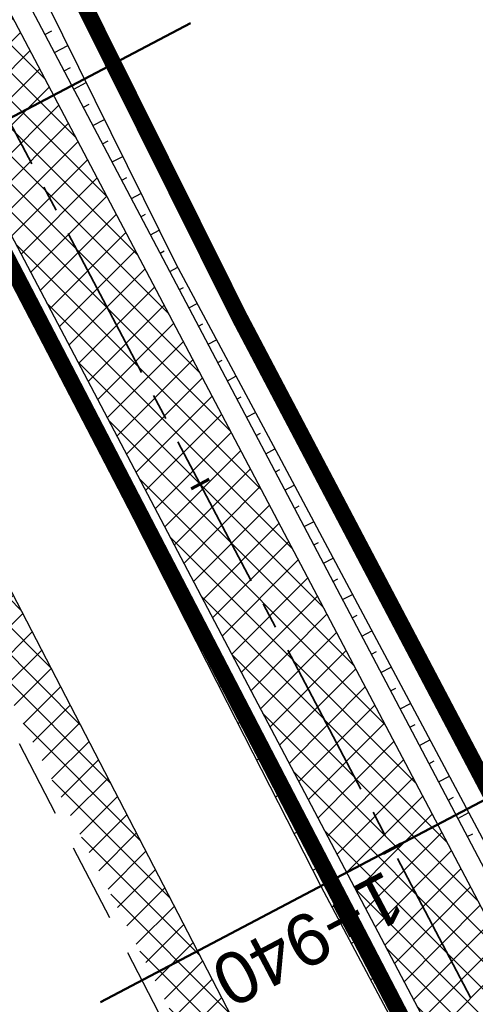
# Model space of a CAD drawing. Header units: metres. Extents: x 7529682 to 7533711, y 5721195 to 5727842.
# Tile 120 of 232: x 7530613 to 7530624, y 5726081 to 5726105. Entities that reach past the tile are written whole.
import ezdxf

# ---------------------------------------------------------------- set-up
doc = ezdxf.new("R2010")
doc.units = ezdxf.units.M
for name, pattern in [('817-dzialki-09-05-04$0$HIDDEN', [0.375, 0.25, -0.125]), ('ACAD_ISO05W100', [33, 24, -3, 0, -3, 0, -3]), ('CENTER2', [28.575000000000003, 19.05, -3.175, 3.175, -3.175]), ('HIDDEN', [9.524999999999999, 6.35, -3.175])]:
    doc.linetypes.add(name, pattern=pattern)
for name, color, linetype in [('C-DROGI-SYTUACJA', 7, 'Continuous'), ('C-DROGI-SYTUACJA-ETYKIETY', 7, 'Continuous'), ('D-hatch-pobocza', 131, 'Continuous'), ('D-pobocza', 60, 'Continuous'), ('D-skarpa', 2, 'Continuous'), ('D-skarpa-kreskowanie', 2, 'Continuous')]:
    doc.layers.add(name, color=color, linetype=linetype)
for name, color, linetype, lineweight, true_color in [('D-hatch-ciag-pieszo-rowerowy', 7, 'Continuous', 13, 0xff9f80), ('D-LR-etap-III', 7, '817-dzialki-09-05-04$0$HIDDEN', 50, 0x00008f), ('D-przekroje-pop', 7, 'Continuous', 50, 0x000099)]:
    doc.layers.add(name, color=color, linetype=linetype, lineweight=lineweight, true_color=true_color)
for name, color, linetype, lineweight in [('D-krawędzie', 3, 'Continuous', 30), ('D-obrzeża', 2, 'Continuous', 30), ('D-pas-drogowy', 7, 'ACAD_ISO05W100', 50)]:
    doc.layers.add(name, color=color, linetype=linetype, lineweight=lineweight)
doc.layers.add('poprzeczki', color=7, linetype='Continuous', true_color=0x0000c7)
doc.styles.get("Standard").update_dxf_attribs({"font": 'arial.ttf'})
pattern_1 = [(45, (0, 0), (-0.3367596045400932, 0.3367596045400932), []), (135, (0, 0), (-0.3367596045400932, -0.3367596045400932), [])]

# ---------------------------------------------------------------- blocks, each defined once
blk = doc.blocks.new('AeccTickLine')
at = {"color": 0, "linetype": 'ByBlock', "lineweight": -2}
blk.add_line((0, 1), (-3.673819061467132e-16, -1), dxfattribs=at)

msp = doc.modelspace()

# ---------------------------------------------------------------- hatches: boundary and pattern name
at = {"layer": 'D-hatch-ciag-pieszo-rowerowy'}
h = msp.add_hatch(dxfattribs=at)
h.set_pattern_fill('ANSI37', color=256, scale=0.15, style=0)
h.set_pattern_definition(pattern_1)
edge = h.paths.add_edge_path()
edge.add_line((7530647.019652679, 5726033.877844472), (7530649.252549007, 5726035.002016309))
edge.add_line((7530649.252549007, 5726035.002016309), (7530642.155423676, 5726049.098744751))
edge.add_line((7530642.155423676, 5726049.098744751), (7530627.426120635, 5726076.938607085))
edge.add_line((7530627.426120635, 5726076.938607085), (7530607.072789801, 5726115.582281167))
edge.add_arc((7530518.594706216, 5726068.981543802), 99.99999998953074, 27.77543704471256, 31.71492034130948)
edge.add_line((7530603.662130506, 5726121.550863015), (7530600.460822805, 5726126.731204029))
edge.add_arc((7530603.012845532, 5726128.308283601), 2.999999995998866, 192.0244267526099, 211.7149202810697, ccw=False)
edge.add_line((7530600.078668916, 5726127.683297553), (7530597.509558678, 5726127.265642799))
edge.add_arc((7530601.915230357, 5726128.182189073), 4.50000000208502, 191.7520598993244, 211.7149203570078)
edge.add_line((7530598.087196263, 5726125.816569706), (7530601.490245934, 5726120.309770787))
edge.add_arc((7530516.422821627, 5726067.740451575), 100.0000000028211, 27.775437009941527, 31.714920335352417, ccw=False)
edge.add_line((7530604.900905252, 5726114.341188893), (7530625.206004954, 5726075.789088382))
edge.add_line((7530625.206004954, 5726075.789088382), (7530639.927362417, 5726047.964838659))
edge.add_line((7530639.927362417, 5726047.964838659), (7530647.019652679, 5726033.877844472))
at = {"layer": 'D-hatch-pobocza'}
h = msp.add_hatch(dxfattribs=at)
h.set_pattern_fill('ANSI37', color=256, scale=0.15, style=0)
h.set_pattern_definition(pattern_1)
h.paths.add_polyline_path([(7530720.98, 5725884.44), (7530708.37, 5725908.34), (7530695.8, 5725932.28), (7530687.36, 5725949.02), (7530675.509999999, 5725970.87), (7530663.29, 5725994.02), (7530649.63, 5726020.19), (7530635.9, 5726046.17), (7530600.685173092, 5726114.059213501), (7530599.742800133, 5726113.514541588), (7530641.555222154, 5726032.007915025), (7530660.960861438, 5725995.070069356), (7530689.128213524, 5725941.540167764), (7530707.335918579, 5725907.031820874), (7530725.255781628, 5725873.092686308), (7530743.969545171, 5725837.653904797), (7530770.526708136, 5725787.119408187), (7530787.864146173, 5725754.266918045), (7530809.812893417, 5725712.701971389), (7530812.027706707, 5725712.540894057), (7530798.84, 5725737.15), (7530787.349999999, 5725758.8), (7530776.05, 5725780.2), (7530760.429999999, 5725809.79), (7530749.219999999, 5725830.63), (7530733.519999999, 5725861.06)])

# ---------------------------------------------------------------- linework, layer by layer
at = {"layer": 'C-DROGI-SYTUACJA', "color": 10, "linetype": 'CENTER2', "lineweight": 35, "ltscale": 0.2}
msp.add_lwpolyline([(7530599.582685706, 5726125.774388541), (7530602.576188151, 5726120.930317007, -0.0171909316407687), (7530605.986847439, 5726114.961735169), (7530626.316062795, 5726076.363847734), (7530641.04139306, 5726048.531791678), (7530649.655960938, 5726031.421108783, 0.005149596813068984), (7530652.491419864, 5726025.930702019), (7530660.958267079, 5726009.942093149, -0.005149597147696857), (7530663.793726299, 5726004.451685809), (7530663.79372622, 5726004.451685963), (7530666.938073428, 5725998.206227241), (7530695.100067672, 5725944.686510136), (7530713.30630457, 5725910.1809459), (7530731.225186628, 5725876.243669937), (7530749.9411932, 5725840.80064079)], format="xyb", dxfattribs=at)
at = {"layer": 'D-krawędzie', "linetype": 'HIDDEN', "ltscale": 0.3, "flags": 128}
msp.add_lwpolyline([(7530572.009999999, 5726166.06), (7530620.380949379, 5726072.761487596), (7530641.555222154, 5726032.007915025), (7530660.960861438, 5725995.070069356), (7530689.128213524, 5725941.540167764), (7530707.335918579, 5725907.031820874), (7530725.255781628, 5725873.092686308), (7530743.969545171, 5725837.653904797), (7530770.526708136, 5725787.119408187), (7530787.864146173, 5725754.266918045), (7530809.897571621, 5725712.541613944), (7530824.739035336, 5725684.389287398), (7530840.856259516, 5725653.693092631), (7530860.675070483, 5725616.154465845), (7530865.283000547, 5725607.394015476), (7530878.050274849, 5725583.079962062), (7530918.171722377, 5725507.178125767), (7530950.162943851, 5725446.305402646), (7530993.419108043, 5725364.264712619), (7531022.766433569, 5725308.719304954), (7531053.80955549, 5725249.872416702), (7531081.165622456, 5725197.874670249), (7531103.902359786, 5725154.540603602), (7531128.123220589, 5725108.448161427), (7531149.3, 5725068.249999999), (7531167.380094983, 5725033.766927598), (7531197.164745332, 5724976.987689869), (7531228.151004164, 5724918.034426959), (7531253.152837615, 5724870.491119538), (7531286.7961686, 5724806.653565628), (7531306.739858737, 5724768.664832), (7531335.094443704, 5724714.652299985), (7531357.3191504, 5724672.438740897), (7531373.644908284, 5724641.454376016), (7531392.161870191, 5724605.998675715), (7531418.480331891, 5724555.852756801), (7531439.726902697, 5724515.582472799), (7531468.399107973, 5724461.077223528), (7531491.782023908, 5724416.527754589), (7531531.990296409, 5724339.832565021), (7531557.226635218, 5724291.658956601), (7531569.851546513, 5724267.577443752), (7531591.375556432, 5724226.547822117), (7531610.003879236, 5724191.103071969), (7531616.882991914, 5724177.998849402), (7531629.984986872, 5724153.025496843), (7531641.006768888, 5724132.021778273), (7531664.906257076, 5724087.616922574), (7531677.64401952, 5724064.785715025), (7531683.112433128, 5724054.988140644), (7531686.752875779, 5724048.180044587), (7531695.447538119, 5724031.696667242), (7531703.748818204, 5724015.917210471), (7531709.214143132, 5724005.513965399), (7531719.388607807, 5723986.14687362), (7531726.295217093, 5723973.000144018), (7531732.740794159, 5723960.735633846), (7531735.13, 5723956.19)], dxfattribs=at)
at = {"layer": 'D-LR-etap-III', "ltscale": 10, "flags": 128}
msp.add_lwpolyline([(7531750.474471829, 5723895.103125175, 0.4, 0.4, 0), (7531750.505, 5723895.13, 0.4, 0.4, 0), (7531682.71, 5724022.92, 0.4, 0.4, 0), (7531619.177023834, 5724147.203692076, 0.4, 0.4, 0), (7531592.308960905, 5724198.48863389, 0.4, 0.4, 0), (7531553.263875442, 5724272.918564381, 0.4, 0.4, 0), (7531504.019999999, 5724366.79, 0.4, 0.4, 0), (7531482.09, 5724407.62, 0.4, 0.4, 0), (7531412.350402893, 5724541.182759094, 0.4, 0.4, 0), (7531388.463669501, 5724586.929768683, 0.4, 0.4, 0), (7531345.12, 5724669.94, 0.4, 0.4, 0), (7531127.66, 5725081.67, 0.4, 0.4, 0), (7531059.253139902, 5725211.040795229, 0.4, 0.4, 0), (7531008.007244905, 5725307.953830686, 0.4, 0.4, 0), (7530964.181635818, 5725390.835555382, 0.4, 0.4, 0), (7530914.557354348, 5725484.683561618, 0.4, 0.4, 0), (7530865.243241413, 5725577.493975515, 0.4, 0.4, 0), (7530840.085257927, 5725624.058651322, 0.4, 0.4, 0), (7530802.559525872, 5725694.924584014, 0.4, 0.4, 0), (7530755.54, 5725787.51, 0.4, 0.4, 0), (7530708.717810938, 5725876.303221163, 0.4, 0.4, 0), (7530695.12, 5725902.09, 0.4, 0.4, 0), (7530642.91397006, 5726001.07839487, 0.4, 0.4, 0), (7530634.934723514, 5726016.146615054, 0.4, 0.4, 0), (7530610.820000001, 5726061.929999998, 0.4, 0.4, 0), (7530610.820000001, 5726061.929999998, 0.4, 0.4, 0), (7530607.21, 5726063.51, 0.4, 0.4, 0), (7530597.42, 5726080.68, 0.4, 0.4, 0), (7530591.16, 5726088.44, 0.4, 0.4, 0), (7530581.28, 5726107.21, 0.4, 0.4, 0), (7530571.29, 5726130.56, 0.4, 0.4, 0), (7530549.554994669, 5726171.527317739, 0.4, 0.4, 0), (7530531.014309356, 5726206.473807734, 0.4, 0.4, 0), (7530516.461208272, 5726236.016618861, 0.4, 0.4, 0), (7530500.798929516, 5726266.141265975, 0.4, 0.4, 0), (7530491.349999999, 5726283.94, 0.4, 0.4, 0), (7530482.4, 5726303.41, 0.4, 0.4, 0), (7530482.4, 5726303.41, 0.4, 0.4, 0), (7530450.41, 5726357.28, 0.4, 0.4, 0), (7530397.759396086, 5726458.499907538, 0.4, 0.4, 0), (7530334.707815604, 5726583.664702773, 0.4, 0.4, 0), (7530303.939274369, 5726645.167943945, 0.4, 0.4, 0), (7530300.509779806, 5726651.777515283, 0.4, 0.4, 0), (7530289.213532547, 5726671.966724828, 0.4, 0.4, 0), (7530281.54, 5726685.57, 0.4, 0.4, 0), (7530261.37085633, 5726724.163374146, 0.4, 0.4, 0), (7530254.03, 5726738.21, 0.4, 0.4, 0), (7530197.219999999, 5726845.06, 0.4, 0.4, 0), (7530194.71, 5726849.15, 0.4, 0.4, 0), (7530195.92, 5726850.75, 0.4, 0.4, 0), (7530170.546669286, 5726892.961489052, 0.4, 0.4, 0), (7530143.174718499, 5726945.065838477, 0.4, 0.4, 0), (7530105.059999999, 5727018.32, 0.4, 0.4, 0), (7530100.059999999, 5727027.16, 0.4, 0.4, 0), (7530062.318670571, 5727099.625398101, 0.4, 0.4, 0), (7530015.378537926, 5727189.420463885, 0.4, 0.4, 0), (7529983.207960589, 5727250.206596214, 0.4, 0.4, 0), (7529953.284293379, 5727306.74720398, 0.4, 0.4, 0), (7529900.67053443, 5727406.15903814, 0.4, 0.4, 0), (7529890.630239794, 5727425.131178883, 0.4, 0.4, 0), (7529875.155383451, 5727454.426350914, 0.4, 0.4, 0), (7529857.560096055, 5727487.787346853, 0.4, 0.4, 0), (7529835.194401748, 5727530.19312405, 0.4, 0.4, 0), (7529811.740544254, 5727574.662079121, 0.4, 0.4, 0), (7529792.101859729, 5727611.922638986, 0.4, 0.4, 0), (7529768.066117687, 5727657.469613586, 0.4, 0.4, 0), (7529755.210566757, 5727682.131373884, 0.4, 0.4, 0), (7529753.309999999, 5727681.13, 0.4, 0.4, 0), (7529739.21, 5727707.77, 0.4, 0.4, 0), (7529735.394745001, 5727711.251990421, 0.4, 0.4, 0), (7529725.42, 5727730.2, 0.4, 0.4, 0), (7529723.55, 5727729.88, 0.4, 0.4, 0), (7529695.566668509, 5727782.932080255, 0.4, 0.4, 0), (7529717.67971874, 5727794.024357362, 0.4, 0.4, 0), (7529736.274870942, 5727758.647400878, 0.4, 0.4, 0), (7529736.274870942, 5727758.647400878, 0.4, 0.4, 0), (7529744.511003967, 5727750.406106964, 0.4, 0.4, 0), (7529744.511003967, 5727750.406106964, 0.4, 0.4, 0), (7529750.282568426, 5727738.549848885, 0.4, 0.4, 0), (7529777.108510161, 5727687.569424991, 0.4, 0.4, 0), (7529796.51537536, 5727651.329932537, 0.4, 0.4, 0), (7529814.937945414, 5727616.793170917, 0.4, 0.4, 0), (7529839.006722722, 5727572.303976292, 0.4, 0.4, 0), (7529860.617626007, 5727532.509108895, 0.4, 0.4, 0), (7529882.348967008, 5727491.504261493, 0.4, 0.4, 0), (7529904.865139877, 5727449.096370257, 0.4, 0.4, 0), (7529920.747384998, 5727418.884773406, 0.4, 0.4, 0), (7529946.676504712, 5727368.547487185, 0.4, 0.4, 0), (7529972.024701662, 5727320.573310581, 0.4, 0.4, 0), (7529987.740014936, 5727290.153392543, 0.4, 0.4, 0), (7529996.497385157, 5727273.661630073, 0.4, 0.4, 0), (7530017.541471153, 5727234.202689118, 0.4, 0.4, 0), (7530033.053657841, 5727204.864166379, 0.4, 0.4, 0), (7530051.622983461, 5727170.222745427, 0.4, 0.4, 0), (7530069.276612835, 5727137.015751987, 0.4, 0.4, 0), (7530089.385386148, 5727097.533639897, 0.4, 0.4, 0), (7530109.712512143, 5727060.746615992, 0.4, 0.4, 0), (7530136.769722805, 5727011.640131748, 0.4, 0.4, 0), (7530162.446686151, 5726962.743777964, 0.4, 0.4, 0), (7530187.674104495, 5726916.992101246, 0.4, 0.4, 0), (7530207.820739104, 5726879.335323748, 0.4, 0.4, 0), (7530230.625609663, 5726834.518686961, 0.4, 0.4, 0), (7530262.288093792, 5726776.61832811, 0.4, 0.4, 0), (7530277.509672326, 5726760.213143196, 0.4, 0.4, 0), (7530286.036865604, 5726744.106684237, 0.4, 0.4, 0), (7530288.097472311, 5726735.884066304, 0.4, 0.4, 0), (7530290.393870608, 5726725.046963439, 0.4, 0.4, 0), (7530296.17664807, 5726713.582980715, 0.4, 0.4, 0), (7530302.726195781, 5726701.18226779, 0.4, 0.4, 0), (7530325.685047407, 5726657.466383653, 0.4, 0.4, 0), (7530343.243978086, 5726623.648592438, 0.4, 0.4, 0), (7530360.229820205, 5726591.746871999, 0.4, 0.4, 0), (7530383.20855044, 5726548.059469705, 0.4, 0.4, 0), (7530406.017875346, 5726503.605514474, 0.4, 0.4, 0), (7530427.464919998, 5726462.620289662, 0.4, 0.4, 0), (7530447.9278544, 5726424.388014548, 0.4, 0.4, 0), (7530471.126878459, 5726379.920667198, 0.4, 0.4, 0), (7530490.501003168, 5726343.033350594, 0.4, 0.4, 0), (7530509.499458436, 5726306.733076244, 0.4, 0.4, 0), (7530529.890269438, 5726267.244072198, 0.4, 0.4, 0), (7530543.852446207, 5726238.990319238, 0.4, 0.4, 0), (7530554.808897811, 5726218.943990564, 0.4, 0.4, 0), (7530559.027108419, 5726212.223286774, 0.4, 0.4, 0), (7530563.060988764, 5726206.409670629, 0.4, 0.4, 0), (7530566.93354971, 5726200.463543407, 0.4, 0.4, 0), (7530569.771022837, 5726194.901501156, 0.4, 0.4, 0), (7530571.47319415, 5726191.282350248, 0.4, 0.4, 0), (7530572.839142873, 5726188.024533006, 0.4, 0.4, 0), (7530575.295071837, 5726182.034664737, 0.4, 0.4, 0), (7530579.736851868, 5726173.306070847, 0.4, 0.4, 0), (7530583.3, 5726167.41, 0.4, 0.4, 0), (7530593.4, 5726163.33, 0.4, 0.4, 0), (7530598.618375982, 5726155.264489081, 0.4, 0.4, 0), (7530608.258304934, 5726140.497132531, 0.4, 0.4, 0), (7530603.269999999, 5726136.83, 0.4, 0.4, 0), (7530606.53, 5726131.84, 0.4, 0.4, 0), (7530604.239057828, 5726124.21679044, 0.4, 0.4, 0), (7530605.847136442, 5726121.630127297, 0.4, 0.4, 0), (7530608.971611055, 5726116.164124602, 0.4, 0.4, 0), (7530618.114293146, 5726097.791111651, 0.4, 0.4, 0), (7530651.213125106, 5726034.959524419, 0.4, 0.4, 0), (7530670.243741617, 5725998.61095082, 0.4, 0.4, 0), (7530698.075474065, 5725945.952624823, 0.4, 0.4, 0), (7530716.505955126, 5725911.3051464, 0.4, 0.4, 0), (7530735.223454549, 5725875.667401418, 0.4, 0.4, 0), (7530752.504235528, 5725842.154920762, 0.4, 0.4, 0), (7530778.310652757, 5725793.501254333, 0.4, 0.4, 0), (7530797.499961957, 5725756.381811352, 0.4, 0.4, 0), (7530812.518974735, 5725728.28874362, 0.4, 0.4, 0), (7530820.039295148, 5725713.160404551, 0.4, 0.4, 0), (7530822.422446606, 5725710.193574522, 0.4, 0.4, 0), (7530833.154893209, 5725688.800634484, 0.4, 0.4, 0), (7530849.629354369, 5725656.158601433, 0.4, 0.4, 0), (7530867.98290276, 5725621.963939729, 0.4, 0.4, 0), (7530872.629809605, 5725612.88760475, 0.4, 0.4, 0), (7530880.354488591, 5725597.594500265, 0.4, 0.4, 0), (7530883.839446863, 5725593.389159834, 0.4, 0.4, 0), (7530891.782113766, 5725587.763349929, 0.4, 0.4, 0), (7530895.038670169, 5725584.280746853, 0.4, 0.4, 0), (7530897.033644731, 5725580.941110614, 0.4, 0.4, 0), (7530900.951646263, 5725579.945856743, 0.4, 0.4, 0), (7530904.80970798, 5725571.977328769, 0.4, 0.4, 0), (7530903.682362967, 5725568.566434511, 0.4, 0.4, 0), (7530908.900614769, 5725558.844845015, 0.4, 0.4, 0), (7530910.252030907, 5725545.671606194, 0.4, 0.4, 0), (7530912.872986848, 5725538.645543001, 0.4, 0.4, 0), (7530945.278171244, 5725478.464284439, 0.4, 0.4, 0), (7530959.692318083, 5725450.24628822, 0.4, 0.4, 0), (7531002.82670893, 5725368.192370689, 0.4, 0.4, 0), (7531044.703532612, 5725290.314293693, 0.4, 0.4, 0), (7531064.098839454, 5725253.212562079, 0.4, 0.4, 0), (7531083.010253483, 5725216.677517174, 0.4, 0.4, 0), (7531113.013137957, 5725158.465613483, 0.4, 0.4, 0), (7531137.364304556, 5725113.07076138, 0.4, 0.4, 0), (7531150.830830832, 5725086.711759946, 0.4, 0.4, 0), (7531159.745663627, 5725076.640848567, 0.4, 0.4, 0), (7531166.309999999, 5725074.58, 0.4, 0.4, 0), (7531172.29, 5725062.58, 0.4, 0.4, 0), (7531170.589828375, 5725055.605912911, 0.4, 0.4, 0), (7531173.732823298, 5725044.080706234, 0.4, 0.4, 0), (7531215.342008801, 5724964.859648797, 0.4, 0.4, 0), (7531238.054496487, 5724921.684649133, 0.4, 0.4, 0), (7531262.389821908, 5724875.282876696, 0.4, 0.4, 0), (7531295.587160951, 5724811.265731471, 0.4, 0.4, 0), (7531348.487908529, 5724712.362812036, 0.4, 0.4, 0), (7531363.740817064, 5724682.68394264, 0.4, 0.4, 0), (7531366.986905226, 5724675.865317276, 0.4, 0.4, 0), (7531382.541261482, 5724646.110625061, 0.4, 0.4, 0), (7531401.299165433, 5724610.874551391, 0.4, 0.4, 0), (7531428.964837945, 5724558.862274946, 0.4, 0.4, 0), (7531449.111202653, 5724520.397801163, 0.4, 0.4, 0), (7531477.292992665, 5724465.831467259, 0.4, 0.4, 0), (7531500.996290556, 5724421.112506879, 0.4, 0.4, 0), (7531512.121834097, 5724400.549045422, 0.4, 0.4, 0), (7531513.78163794, 5724396.757451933, 0.4, 0.4, 0), (7531526.32, 5724379.39, 0.4, 0.4, 0), (7531566.783642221, 5724302.73628205, 0.4, 0.4, 0), (7531578.579156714, 5724282.774819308, 0.4, 0.4, 0), (7531584.232619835, 5724273.111246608, 0.4, 0.4, 0), (7531590.109283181, 5724263.508189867, 0.4, 0.4, 0), (7531593.027899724, 5724258.771479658, 0.4, 0.4, 0), (7531595.711841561, 5724254.226824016, 0.4, 0.4, 0), (7531601.659976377, 5724243.898197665, 0.4, 0.4, 0), (7531606.097733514, 5724235.986407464, 0.4, 0.4, 0), (7531609.382207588, 5724230.799061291, 0.4, 0.4, 0), (7531611.580260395, 5724227.671180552, 0.4, 0.4, 0), (7531612.707802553, 5724225.86410867, 0.4, 0.4, 0), (7531618.665224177, 5724214.480919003, 0.4, 0.4, 0), (7531619.885522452, 5724212.333950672, 0.4, 0.4, 0), (7531620.931818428, 5724210.787064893, 0.4, 0.4, 0), (7531623.518605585, 5724207.111542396, 0.4, 0.4, 0), (7531626.143926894, 5724203.61306897, 0.4, 0.4, 0), (7531632.022984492, 5724196.485954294, 0.4, 0.4, 0), (7531653.949089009, 5724152.617641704, 0.4, 0.4, 0), (7531656.750690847, 5724143.103797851, 0.4, 0.4, 0), (7531659.61440691, 5724133.254504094, 0.4, 0.4, 0), (7531661.627147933, 5724128.646047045, 0.4, 0.4, 0.01093811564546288), (7531674.314987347, 5724101.43546424, 0.4, 0.4, 0), (7531685.137626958, 5724081.408252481, 0.4, 0.4, 0), (7531692.159945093, 5724066.277333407, 0.4, 0.4, 0), (7531699.662164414, 5724051.388120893, 0.4, 0.4, 0), (7531704.480624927, 5724040.808561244, 0.4, 0.4, 0), (7531704.480624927, 5724040.808561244, 0.4, 0.4, 0), (7531704.401251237, 5724037.368913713, 0.4, 0.4, 0), (7531720.383609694, 5724003.441317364, 0.4, 0.4, 0), (7531728.79890528, 5723986.206298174, 0.4, 0.4, 0), (7531733.237926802, 5723977.192631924, 0.4, 0.4, 0), (7531736.750027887, 5723969.505210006, 0.4, 0.4, 0), (7531737.336143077, 5723968.518916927, 0.4, 0.4, 0), (7531738.285051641, 5723967.699360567, 0.4, 0.4, 0), (7531742.180915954, 5723962.346428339, 0.4, 0.4, 0), (7531744.286141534, 5723958.615526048, 0.4, 0.4, 0), (7531755.393260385, 5723944.192617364, 0.4, 0.4, 0), (7531758.69, 5723936.76, 0.4, 0.4, 0), (7531780.08, 5723929.25, 0.4, 0.4, 0), (7531792.611989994, 5723906.337708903, 0.4, 0.4, 0), (7531792.611989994, 5723906.337708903, 0.4, 0.4, 0), (7531756.962094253, 5723883.055323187, 0.4, 0.4, 0), (7531750.46, 5723895.130000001, 0.4, 0.4, 0), (7531750.46, 5723895.130000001, 0, 0, 0)], format="xyseb", dxfattribs=at)
at = {"layer": 'D-obrzeża'}
for points in [[(7530816.719618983, 5725716.018528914), (7530808.344729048, 5725732.528263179, 0.004098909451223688), (7530806.083701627, 5725736.89638252), (7530794.941395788, 5725757.996873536), (7530777.713539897, 5725790.902979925), (7530751.046456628, 5725841.384501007), (7530732.330539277, 5725876.827361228), (7530714.411684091, 5725910.764586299), (7530696.205942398, 5725945.269212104), (7530668.046470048, 5725998.784136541), (7530664.910117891, 5726005.013743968, 0.005149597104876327), (7530662.074668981, 5726010.504156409), (7530653.607852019, 5726026.492780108, -0.005149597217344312), (7530650.772403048, 5726031.983192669), (7530642.15542369, 5726049.098744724), (7530627.426120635, 5726076.938607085), (7530607.072789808, 5726115.582281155, 0.0171909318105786), (7530603.662130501, 5726121.550863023), (7530600.460822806, 5726126.731204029, -0.2231735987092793), (7530600.169674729, 5726129.265560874), (7530602.62444678, 5726136.556380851), (7530601.532376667, 5726138.657784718)], [(7530597.423349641, 5726127.911989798, 0.1239919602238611), (7530598.087196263, 5726125.816569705), (7530601.490245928, 5726120.309770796, -0.0171909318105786), (7530604.900905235, 5726114.341188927), (7530625.206004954, 5726075.789088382), (7530639.927362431, 5726047.964838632), (7530648.539517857, 5726030.859026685, 0.005149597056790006), (7530651.374987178, 5726025.36862485), (7530659.841864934, 5726009.380030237, -0.005149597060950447), (7530662.677334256, 5726003.889628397), (7530665.829676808, 5725997.62831794), (7530693.994192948, 5725944.103808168), (7530712.200589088, 5725909.597942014), (7530730.119780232, 5725875.660080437), (7530748.835751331, 5725840.217118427), (7530775.500859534, 5725789.739336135), (7530792.728626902, 5725756.83339883), (7530803.872935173, 5725735.729115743, -0.004099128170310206), (7530806.134081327, 5725731.360762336), (7530819.007277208, 5725705.983294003)]]:
    msp.add_lwpolyline(points, format="xyb", dxfattribs=at)
at = {"layer": 'D-pas-drogowy', "ltscale": 0.2, "flags": 128}
msp.add_lwpolyline([(7531633.018560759, 5724182.834272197, 0.4, 0.4, 0), (7531617.558899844, 5724211.608162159, 0.4, 0.4, 0), (7531566.783642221, 5724302.73628205, 0.4, 0.4, 0), (7531538.419082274, 5724356.469679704, 0.4, 0.4, 0), (7531526.32, 5724379.39, 0.4, 0.4, 0), (7531516.102085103, 5724393.607319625, 0.4, 0.4, 0.001485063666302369), (7531513.78037409, 5724396.837773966, 0.4, 0.4, 0), (7531501.87, 5724413.41, 0.4, 0.4, 0), (7531474.926107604, 5724464.507896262, 0.4, 0.4, 0), (7531446.200436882, 5724518.992313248, 0.4, 0.4, 0), (7531424.962185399, 5724559.262257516, 0.4, 0.4, 0), (7531398.444460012, 5724609.565801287, 0.4, 0.4, 0), (7531379.647455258, 5724645.216004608, 0.4, 0.4, 0), (7531365.23, 5724672.56, 0.4, 0.4, 0), (7531341.305752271, 5724717.915356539, 0.4, 0.4, 0), (7531312.899996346, 5724771.788898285, 0.4, 0.4, 0), (7531292.590923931, 5724810.306502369, 0.4, 0.4, 0), (7531259.391619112, 5724873.271351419, 0.4, 0.4, 0), (7531233.740401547, 5724921.922582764, 0.4, 0.4, 0), (7531203.072738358, 5724980.092044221, 0.4, 0.4, 0), (7531173.471398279, 5725036.225177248, 0.4, 0.4, 0), (7531168.269999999, 5725046.09, 0.4, 0.4, 0), (7531172.29, 5725062.58, 0.4, 0.4, 0), (7531166.309999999, 5725074.58, 0.4, 0.4, 0), (7531150.32, 5725079.6, 0.4, 0.4, 0), (7531141.5, 5725096.43, 0.4, 0.4, 0), (7531109.311735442, 5725157.814415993, 0.4, 0.4, 0), (7531086.641300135, 5725201.047918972, 0.4, 0.4, 0), (7531059.198258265, 5725253.383662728, 0.4, 0.4, 0), (7531028.206828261, 5725312.48946212, 0.4, 0.4, 0), (7530999.104694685, 5725367.990143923, 0.4, 0.4, 0), (7530956.247527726, 5725449.724815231, 0.4, 0.4, 0), (7530924.397774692, 5725510.463768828, 0.4, 0.4, 0), (7530897.509999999, 5725561.74, 0.4, 0.4, 0), (7530894.46, 5725566.14, 0.4, 0.4, 0), (7530892.16, 5725570.49, 0.4, 0.4, 0), (7530869.362688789, 5725613.307018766, 0.4, 0.4, 0), (7530861.693971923, 5725627.704613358, 0.4, 0.4, 0), (7530852.74, 5725644.52, 0.4, 0.4, 0), (7530831.509999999, 5725684.2, 0.4, 0.4, 0), (7530811.13, 5725722.52, 0.4, 0.4, 0), (7530792.3476413, 5725757.940652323, 0.4, 0.4, 0), (7530768.03, 5725803.8, 0.4, 0.4, 0), (7530748.768542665, 5725840.178507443, 0.4, 0.4, 0), (7530727.7, 5725879.97, 0.4, 0.4, 0), (7530712.0981582, 5725909.54523909, 0.4, 0.4, 0), (7530693.644105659, 5725944.645156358, 0.4, 0.4, 0), (7530665.702224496, 5725997.538976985, 0.4, 0.4, 0), (7530641.759999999, 5726042.88, 0.4, 0.4, 0), (7530616.5, 5726091.48, 0.4, 0.4, 0), (7530604.628439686, 5726114.319880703, 0.4, 0.4, -0.007762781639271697), (7530602.5, 5726118.43, 0.4, 0.4, 0), (7530603.992037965, 5726123.394821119, 0.4, 0.4, 0), (7530606.53, 5726131.84, 0.4, 0.4, 0), (7530603.269999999, 5726136.83, 0.4, 0.4, 0), (7530593.775620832, 5726151.368713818, 0.4, 0.4, 0), (7530590.202637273, 5726156.84001263, 0.4, 0.4, 0), (7530583.3, 5726167.41, 0.4, 0.4, 0), (7530580.578343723, 5726170.427567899, 0.4, 0.4, 0), (7530575.849999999, 5726175.67, 0.4, 0.4, 0), (7530569.009999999, 5726186.66, 0.4, 0.4, 0), (7530562.555322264, 5726199.189409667, 0.4, 0.4, 0), (7530555.67, 5726211.39, 0.4, 0.4, 0), (7530548.29, 5726224.23, 0.4, 0.4, 0), (7530540.58, 5726237.71, 0.4, 0.4, 0), (7530532.679999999, 5726252.65, 0.4, 0.4, 0), (7530524.059999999, 5726269.35, 0.4, 0.4, 0), (7530502.82, 5726309.91, 0.4, 0.4, 0), (7530488.83, 5726336.63, 0.4, 0.4, 0), (7530466.03, 5726380.16, 0.4, 0.4, 0), (7530438.469999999, 5726432.77, 0.4, 0.4, 0), (7530424.53, 5726459.09, 0.4, 0.4, 0), (7530401.63, 5726502.97, 0.4, 0.4, 0), (7530383.38, 5726538.06, 0.4, 0.4, 0), (7530353.969999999, 5726593.52, 0.4, 0.4, 0), (7530338.469999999, 5726622.74, 0.4, 0.4, 0), (7530322.009999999, 5726653.88, 0.4, 0.4, 0), (7530297.54, 5726700.33, 0.4, 0.4, 0), (7530287.38, 5726719.6, 0.4, 0.4, 0), (7530285.94993921, 5726722.315508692, 0.4, 0.4, 0), (7530280.259999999, 5726733.12, 0.4, 0.4, 0), (7530266.73, 5726758.74, 0.4, 0.4, 0), (7530260.42, 5726770.47, 0.4, 0.4, 0), (7530253.25, 5726783.82, 0.4, 0.4, 0), (7530244.95, 5726799.33, 0.4, 0.4, 0), (7530239.389999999, 5726808.49, 0.4, 0.4, 0), (7530238.29, 5726807.9, 0.4, 0.4, 0), (7530218.11, 5726850.67, 0.4, 0.4, 0), (7530175.906646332, 5726928.168028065, 0.4, 0.4, 0), (7530096.679999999, 5727076.15, 0.4, 0.4, 0), (7530094.679999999, 5727079.89, 0.4, 0.4, 0), (7530064.59693469, 5727135.522637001, 0.4, 0.4, 0), (7530046.730970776, 5727168.8921561, 0.4, 0.4, 0), (7530025.803045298, 5727208.461374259, 0.4, 0.4, 0), (7530012.846501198, 5727232.979315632, 0.4, 0.4, 0), (7529994.15, 5727268.45, 0.4, 0.4, 0), (7529981.670868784, 5727291.93018666, 0.4, 0.4, 0), (7529949.889999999, 5727351.73, 0.4, 0.4, 0), (7529924.75, 5727399.03, 0.4, 0.4, 0), (7529915.515824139, 5727417.099754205, 0.4, 0.4, 0), (7529885.83, 5727475.19, 0.4, 0.4, 0), (7529862.559999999, 5727519.97, 0.4, 0.4, 0), (7529852.984923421, 5727538.191086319, 0.4, 0.4, 0), (7529836.513084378, 5727569.51130111, 0.4, 0.4, 0), (7529815.36890814, 5727609.140983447, 0.4, 0.4, 0), (7529792.795203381, 5727651.247499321, 0.4, 0.4, 0), (7529774.199114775, 5727685.858348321, 0.4, 0.4, 0), (7529746.966026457, 5727736.059440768, 0.4, 0.4, 0), (7529733.92, 5727757.62, 0.4, 0.4, 0), (7529708.607472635, 5727806.388536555, 0.4, 0.4, 0), (7529688.491967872, 5727796.344621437, 0.4, 0.4, 0), (7529723.55, 5727729.88, 0.4, 0.4, 0), (7529725.42, 5727730.2, 0.4, 0.4, 0), (7529735.38, 5727711.28, 0.4, 0.4, 0), (7529739.21, 5727707.77, 0.4, 0.4, 0), (7529753.309999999, 5727681.13, 0.4, 0.4, 0), (7529755.178396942, 5727682.114424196, 0.4, 0.4, 0), (7529792.101859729, 5727611.922638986, 0.4, 0.4, 0), (7529811.740544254, 5727574.662079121, 0.4, 0.4, 0), (7529835.194401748, 5727530.19312405, 0.4, 0.4, 0), (7529857.560096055, 5727487.787346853, 0.4, 0.4, 0), (7529875.155383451, 5727454.426350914, 0.4, 0.4, 0), (7529890.630239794, 5727425.131178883, 0.4, 0.4, 0), (7529900.67053443, 5727406.15903814, 0.4, 0.4, 0), (7529953.284293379, 5727306.74720398, 0.4, 0.4, 0), (7529983.207960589, 5727250.206596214, 0.4, 0.4, 0), (7530015.378537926, 5727189.420463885, 0.4, 0.4, 0), (7530062.318670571, 5727099.625398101, 0.4, 0.4, 0), (7530100.059999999, 5727027.16, 0.4, 0.4, 0), (7530105.059999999, 5727018.32, 0.4, 0.4, 0), (7530143.174718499, 5726945.065838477, 0.4, 0.4, 0), (7530170.546669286, 5726892.961489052, 0.4, 0.4, 0), (7530195.92, 5726850.75, 0.4, 0.4, 0), (7530194.71, 5726849.15, 0.4, 0.4, 0), (7530197.219999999, 5726845.06, 0.4, 0.4, 0), (7530254.03, 5726738.21, 0.4, 0.4, 0), (7530261.37085633, 5726724.163374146, 0.4, 0.4, 0), (7530281.54, 5726685.57, 0.4, 0.4, 0), (7530289.213532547, 5726671.966724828, 0.4, 0.4, 0), (7530300.509779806, 5726651.777515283, 0.4, 0.4, 0), (7530303.939274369, 5726645.167943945, 0.4, 0.4, 0), (7530334.707815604, 5726583.664702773, 0.4, 0.4, 0), (7530397.759396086, 5726458.499907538, 0.4, 0.4, 0), (7530450.41, 5726357.28, 0.4, 0.4, 0), (7530482.4, 5726303.41, 0.4, 0.4, 0), (7530483.687990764, 5726301.003383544, 0.4, 0.4, 0), (7530491.349999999, 5726283.94, 0.4, 0.4, 0), (7530512.67, 5726243.78, 0.4, 0.4, 0), (7530529.429999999, 5726209.46, 0.4, 0.4, 0), (7530571.29, 5726130.56, 0.4, 0.4, 0), (7530581.28, 5726107.21, 0.4, 0.4, 0), (7530591.16, 5726088.44, 0.4, 0.4, 0), (7530597.42, 5726080.68, 0.4, 0.4, 0), (7530607.21, 5726063.51, 0.4, 0.4, 0), (7530610.820000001, 5726061.929999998, 0.4, 0.4, 0), (7530634.934723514, 5726016.146615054, 0.4, 0.4, 0), (7530642.91397006, 5726001.07839487, 0.4, 0.4, 0), (7530695.12, 5725902.09, 0.4, 0.4, 0), (7530708.717810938, 5725876.303221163, 0.4, 0.4, 0), (7530755.54, 5725787.51, 0.4, 0.4, 0), (7530802.559525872, 5725694.924584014, 0.4, 0.4, 0), (7530840.085257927, 5725624.058651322, 0.4, 0.4, 0), (7530865.243241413, 5725577.493975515, 0.4, 0.4, 0), (7530914.557354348, 5725484.683561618, 0.4, 0.4, 0), (7530964.181635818, 5725390.835555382, 0.4, 0.4, 0), (7531008.007244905, 5725307.953830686, 0.4, 0.4, 0), (7531059.253139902, 5725211.040795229, 0.4, 0.4, 0), (7531127.66, 5725081.67, 0.4, 0.4, 0), (7531345.12, 5724669.94, 0.4, 0.4, 0), (7531388.463669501, 5724586.929768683, 0.4, 0.4, 0), (7531412.350402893, 5724541.182759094, 0.4, 0.4, 0), (7531482.09, 5724407.62, 0.4, 0.4, 0), (7531504.019999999, 5724366.79, 0.4, 0.4, 0), (7531519.374444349, 5724337.520497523, 0.4, 0.4, 0), (7531563.748815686, 5724252.931583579, 0.4, 0.4, 0), (7531602.175111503, 5724179.681224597, 0.4, 0.4, 0), (7531619.177023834, 5724147.203692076, 0.4, 0.4, 0), (7531625.038493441, 5724135.63500206, 0.4, 0.4, 0), (7531656.796442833, 5724073.31633882, 0.4, 0.4, 0), (7531675.12, 5724037.36, 0.4, 0.4, 0), (7531682.71, 5724022.92, 0.4, 0.4, 0), (7531705.565196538, 5723979.810545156, 0.4, 0.4, 0), (7531736.605941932, 5723921.261514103, 0.4, 0.4, 0), (7531750.46, 5723895.130000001, 0.4, 0.4, 0), (7531740.769999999, 5723886.56, 0.4, 0.4, 0), (7531732.86, 5723885, 0.4, 0.4, 0), (7531722.179999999, 5723887.77, 0.4, 0.4, 0), (7531729.87, 5723862.17, 0.4, 0.4, 0), (7531742.92, 5723861.93, 0.4, 0.4, 0), (7531763.71, 5723859.52, 0.4, 0.4, 0), (7531768.42, 5723854.12, 0.4, 0.4, 0), (7531787.42, 5723817.97, 0.4, 0.4, 0), (7531795.57, 5723809.82, 0.4, 0.4, 0), (7531816.346897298, 5723819.850397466, 0.4, 0.4, 0), (7531816.346897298, 5723819.850397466, 0.4, 0.4, 0), (7531805.059999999, 5723843.23, 0.4, 0.4, 0), (7531803.61, 5723886.23, 0.4, 0.4, 0), (7531803.61, 5723886.23, 0.4, 0.4, 0), (7531780.08, 5723929.25, 0.4, 0.4, 0), (7531758.69, 5723936.76, 0.4, 0.4, 0), (7531749.3590272, 5723946.412126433, 0.4, 0.4, 0), (7531742.71, 5723953.29, 0.4, 0.4, 0), (7531735.177368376, 5723967.877529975, 0.4, 0.4, 0), (7531722.37, 5723992.68, 0.4, 0.4, 0), (7531705.041669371, 5724030.885563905, 0.4, 0.4, 0), (7531699.469999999, 5724043.17, 0.4, 0.4, 0), (7531692.69, 5724058.11, 0.4, 0.4, 0), (7531679.672010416, 5724084.016803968, 0.4, 0.4, 0), (7531674.55, 5724094.21, 0.4, 0.4, 0), (7531666.633166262, 5724114.002855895, 0.4, 0.4, 0), (7531649, 5724153.82, 0.4, 0.4, 0), (7531641.49, 5724149.34, 0.4, 0.4, 0), (7531626.04, 5724179.34, 0.4, 0.4, 0), (7531633.03, 5724182.84, 0, 0, 0)], format="xyseb", dxfattribs=at)
at = {"layer": 'D-pobocza'}
for points in [[(7530817.069429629, 5725716.434027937), (7530808.786858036, 5725732.76176432, 0.004098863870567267), (7530806.525855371, 5725737.129834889), (7530795.383949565, 5725758.229568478), (7530778.156075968, 5725791.135708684), (7530751.488562, 5725841.618045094), (7530732.772680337, 5725877.060837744), (7530714.853835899, 5725910.998042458), (7530696.648292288, 5725945.502292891), (7530668.489828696, 5725999.015300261), (7530665.356674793, 5726005.238566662, 0.005149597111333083), (7530662.521229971, 5726010.728981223), (7530654.054424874, 5726026.717611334, -0.005149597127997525), (7530651.218980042, 5726032.208025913), (7530642.601035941, 5726049.325525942), (7530627.870143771, 5726077.168510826), (7530607.515180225, 5726115.815284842, 0.01719093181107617), (7530604.087467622, 5726121.813709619), (7530600.886159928, 5726126.994050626, -0.0952056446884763), (7530600.550530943, 5726127.875840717)], [(7530602.007271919, 5726118.490346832, -0.01261795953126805), (7530604.458514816, 5726114.108185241), (7530624.761981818, 5726075.559184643), (7530639.481750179, 5726047.738057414), (7530648.092941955, 5726030.634191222, 0.005149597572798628), (7530650.928415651, 5726025.14379095), (7530659.395303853, 5726009.155205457, -0.00514959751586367), (7530662.230777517, 5726003.664805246), (7530665.386318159, 5725997.397154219), (7530693.551843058, 5725943.870727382), (7530711.758370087, 5725909.364613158), (7530729.677628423, 5725875.426624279), (7530748.393610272, 5725839.983641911), (7530775.058323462, 5725789.506607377), (7530792.286073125, 5725756.600703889), (7530803.430782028, 5725735.495662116, -0.004099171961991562), (7530805.691951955, 5725731.127261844), (7530814.620754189, 5725713.525533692)]]:
    msp.add_lwpolyline(points, format="xyb", dxfattribs=at)
msp.add_lwpolyline([(7530798.84, 5725737.15), (7530787.349999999, 5725758.8), (7530776.05, 5725780.2), (7530760.429999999, 5725809.79), (7530749.219999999, 5725830.63), (7530733.519999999, 5725861.06), (7530720.98, 5725884.44), (7530708.37, 5725908.34), (7530695.8, 5725932.28), (7530687.36, 5725949.02), (7530675.509999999, 5725970.87), (7530663.29, 5725994.02), (7530649.63, 5726020.19), (7530635.9, 5726046.17), (7530600.685173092, 5726114.059213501), (7530599.742800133, 5726113.514541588)], dxfattribs=at)
at = {"layer": 'D-przekroje-pop', "extrusion": (0.4660073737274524, -0.8847808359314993, 0)}
for points, elevation in [([(9331352.655093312, 0), (9331347.655093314, 0), (9331339.655093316, 0)], -1557024.847945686), ([(9331352.655093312, 0), (9331347.655093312, 0), (9331339.655093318, 0)], -1557004.847945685)]:
    msp.add_lwpolyline(points, dxfattribs=dict(at, elevation=elevation))
at = {"layer": 'D-skarpa', "linetype": 'Continuous'}
for points in [[(7530601.670924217, 5726126.908307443), (7530604.620050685, 5726122.193367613), (7530605.100668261, 5726121.416896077), (7530606.152707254, 5726119.659488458), (7530607.181804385, 5726117.888024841), (7530608.165352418, 5726116.109137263), (7530609.104107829, 5726114.164295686), (7530616.588592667, 5726099.05323083), (7530618.947041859, 5726094.644291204), (7530626.007588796, 5726081.409676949), (7530628.151539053, 5726077.330579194), (7530628.328348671, 5726076.985250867), (7530630.651150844, 5726072.557509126), (7530633.0211248, 5726068.154724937), (7530634.93667101, 5726064.578935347), (7530635.380308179, 5726063.746231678), (7530635.385667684, 5726063.736115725), (7530636.908181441, 5726060.755048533), (7530637.640291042, 5726059.285253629), (7530640.134093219, 5726054.947984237), (7530642.402992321, 5726050.491723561), (7530642.895398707, 5726049.51270539), (7530644.68727707, 5726045.996087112), (7530651.669428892, 5726032.434812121)], [(7530603.491308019, 5726115.849738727), (7530603.491308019, 5726115.849738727), (7530603.491308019, 5726115.849738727), (7530603.491308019, 5726115.849738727), (7530603.491308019, 5726115.849738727), (7530603.491308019, 5726115.849738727), (7530603.491308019, 5726115.849738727), (7530603.491308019, 5726115.849738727), (7530604.254291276, 5726114.049210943), (7530605.293332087, 5726112.157188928), (7530606.191779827, 5726110.530659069), (7530608.591892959, 5726106.143663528), (7530613.27863229, 5726097.309899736), (7530615.566123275, 5726092.86358696), (7530617.833673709, 5726088.40677165), (7530620.103293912, 5726083.951046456), (7530622.453067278, 5726079.537537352), (7530624.562000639, 5726075.439996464)]]:
    msp.add_lwpolyline(points, dxfattribs=at)
at = {"layer": 'D-skarpa-kreskowanie', "linetype": 'Continuous'}
for p, q in [((7530613.410920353, 5726104.621389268, 107.798742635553), (7530613.577381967, 5726104.709063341, 107.6733104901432)), ((7530613.64392404, 5726104.17899885, 107.8003342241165), (7530613.965832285, 5726104.348545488, 107.5577699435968)), ((7530613.876927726, 5726103.736608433, 107.80192581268), (7530614.032374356, 5726103.818480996, 107.684793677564)), ((7530614.109931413, 5726103.294218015, 107.8035174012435), (7530614.409809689, 5726103.452161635, 107.5775531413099)), ((7530614.3429351, 5726102.851827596, 107.8051089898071), (7530614.487366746, 5726102.927898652, 107.6962768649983)), ((7530614.575938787, 5726102.409437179, 107.8067005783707), (7530614.853787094, 5726102.555777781, 107.5973363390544)), ((7530614.808942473, 5726101.967046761, 107.8082921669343), (7530614.942359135, 5726102.037316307, 107.7077600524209)), ((7530615.041946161, 5726101.524656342, 107.8098837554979), (7530615.2977645, 5726101.659393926, 107.6171195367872)), ((7530615.274949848, 5726101.082265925, 107.8114753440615), (7530615.397351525, 5726101.146733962, 107.719243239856)), ((7530615.507953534, 5726100.639875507, 107.8130669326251), (7530615.741741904, 5726100.763010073, 107.6369027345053)), ((7530615.740957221, 5726100.197485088, 107.8146585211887), (7530615.852343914, 5726100.256151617, 107.7307264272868)), ((7530615.973960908, 5726099.755094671, 107.8162501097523), (7530616.185719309, 5726099.866626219, 107.6566859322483)), ((7530616.206964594, 5726099.312704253, 107.8178416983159), (7530616.307336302, 5726099.365569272, 107.7422096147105)), ((7530616.439968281, 5726098.870313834, 107.8194332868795), (7530616.632262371, 5726098.971593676, 107.6745358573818)), ((7530616.672971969, 5726098.427923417, 107.8210248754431), (7530616.770539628, 5726098.479311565, 107.7475056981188)), ((7530612.866624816, 5726098.144200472, 107.686177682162), (7530612.85465491, 5726098.137896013, 107.6771581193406)), ((7530616.905975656, 5726097.985532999, 107.8226164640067), (7530617.103952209, 5726098.089805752, 107.6734371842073)), ((7530613.099628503, 5726097.701810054, 107.6877692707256), (7530613.07702197, 5726097.689903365, 107.6707347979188)), ((7530617.138979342, 5726097.54314258, 107.8242080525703), (7530617.239388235, 5726097.596027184, 107.7485479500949)), ((7530613.33263219, 5726097.259419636, 107.6893608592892), (7530613.321605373, 5726097.253611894, 107.6810519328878)), ((7530617.371983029, 5726097.100752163, 107.8257996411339), (7530617.575642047, 5726097.208017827, 107.6723385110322)), ((7530613.565635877, 5726096.817029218, 107.6909524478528), (7530613.539327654, 5726096.803172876, 107.6711286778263)), ((7530617.604986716, 5726096.658361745, 107.8273912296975), (7530617.708236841, 5726096.712742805, 107.7495902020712)), ((7530613.798639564, 5726096.3746388, 107.6925440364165), (7530613.783358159, 5726096.366590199, 107.6810291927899)), ((7530617.837990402, 5726096.215971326, 107.8289828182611), (7530618.047331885, 5726096.326229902, 107.6712398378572)), ((7530614.03164325, 5726095.932248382, 107.69413562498), (7530613.996825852, 5726095.913910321, 107.6679000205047)), ((7530618.070994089, 5726095.773580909, 107.8305744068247), (7530618.177085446, 5726095.829458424, 107.7506324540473)), ((7530614.264646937, 5726095.489857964, 107.6957272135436), (7530614.245110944, 5726095.479568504, 107.6810064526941)), ((7530618.303997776, 5726095.331190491, 107.8321659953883), (7530618.519021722, 5726095.444441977, 107.6701411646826)), ((7530614.497650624, 5726095.047467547, 107.6973188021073), (7530614.454324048, 5726095.024647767, 107.6646713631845)), ((7530618.537001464, 5726094.888800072, 107.8337575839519), (7530618.645934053, 5726094.946174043, 107.7516747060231)), ((7530614.73065431, 5726094.605077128, 107.6989103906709), (7530614.706863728, 5726094.592546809, 107.680983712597)), ((7530618.77000515, 5726094.446409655, 107.8353491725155), (7530618.99062021, 5726094.562605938, 107.6691113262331)), ((7530614.963657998, 5726094.16268671, 107.7005019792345), (7530614.911822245, 5726094.135385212, 107.6614427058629)), ((7530619.003008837, 5726094.004019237, 107.836940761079), (7530619.114490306, 5726094.062735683, 107.7529372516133)), ((7530615.196661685, 5726093.720296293, 107.7020935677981), (7530615.168616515, 5726093.705525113, 107.6809609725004)), ((7530619.236012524, 5726093.561628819, 107.8385323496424), (7530619.461323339, 5726093.680298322, 107.6687561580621)), ((7530615.429665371, 5726093.277905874, 107.7036851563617), (7530615.369320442, 5726093.246122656, 107.6582140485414)), ((7530619.469016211, 5726093.119238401, 107.8401239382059), (7530619.582845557, 5726093.179191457, 107.7543512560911)), ((7530615.662669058, 5726092.835515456, 107.7052767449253), (7530615.630230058, 5726092.81843008, 107.680833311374)), ((7530619.702019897, 5726092.676847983, 107.8417155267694), (7530619.932026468, 5726092.797990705, 107.6684009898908)), ((7530615.895672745, 5726092.393125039, 107.7068683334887), (7530615.824546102, 5726092.355663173, 107.653272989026)), ((7530619.935023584, 5726092.234457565, 107.8433071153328), (7530620.051200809, 5726092.295647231, 107.755765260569)), ((7530616.128676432, 5726091.95073462, 107.7084599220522), (7530616.089988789, 5726091.93035813, 107.6793080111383)), ((7530620.168027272, 5726091.792067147, 107.8448987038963), (7530620.402729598, 5726091.915683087, 107.6680458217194)), ((7530616.361680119, 5726091.508344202, 107.7100515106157), (7530616.278056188, 5726091.46430011, 107.6470392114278)), ((7530620.401030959, 5726091.349676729, 107.8464902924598), (7530620.51955606, 5726091.412103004, 107.7571792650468)), ((7530616.594683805, 5726091.065953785, 107.7116430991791), (7530616.549747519, 5726091.042286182, 107.6777827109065)), ((7530620.634034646, 5726090.907286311, 107.8480818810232), (7530620.873432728, 5726091.03337547, 107.6676906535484)), ((7530616.827687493, 5726090.623563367, 107.7132346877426), (7530616.731566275, 5726090.572937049, 107.6408054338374)), ((7530620.867038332, 5726090.464895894, 107.8496734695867), (7530620.987911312, 5726090.528558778, 107.7585932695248)), ((7530617.06069118, 5726090.181172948, 107.7148262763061), (7530617.00950625, 5726090.154214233, 107.6762574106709)), ((7530621.100042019, 5726090.022505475, 107.8512650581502), (7530621.344135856, 5726090.151067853, 107.6673354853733)), ((7530617.293694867, 5726089.738782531, 107.7164178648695), (7530617.185076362, 5726089.681573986, 107.6345716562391)), ((7530621.333045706, 5726089.580115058, 107.8528566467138), (7530621.456266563, 5726089.645014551, 107.7600072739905)), ((7530617.526698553, 5726089.296392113, 107.718009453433), (7530617.469264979, 5726089.266142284, 107.6747321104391)), ((7530621.566049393, 5726089.13772464, 107.8544482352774), (7530621.814838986, 5726089.268760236, 107.6669803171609)), ((7530617.75970224, 5726088.854001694, 107.7196010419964), (7530617.638586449, 5726088.790210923, 107.6283378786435)), ((7530621.799053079, 5726088.695334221, 107.856039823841), (7530621.924621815, 5726088.761470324, 107.7614212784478)), ((7530617.992705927, 5726088.411611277, 107.7211926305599), (7530617.929038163, 5726088.378077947, 107.6732177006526)), ((7530622.032056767, 5726088.252943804, 107.8576314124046), (7530622.285542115, 5726088.386452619, 107.6666251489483)), ((7530618.225709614, 5726087.969220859, 107.7227842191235), (7530618.092332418, 5726087.898972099, 107.6222818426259)), ((7530622.265060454, 5726087.810553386, 107.8592230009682), (7530622.392977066, 5726087.877926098, 107.7628352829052)), ((7530618.458713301, 5726087.526830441, 107.7243758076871), (7530618.389003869, 5726087.490115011, 107.6718483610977)), ((7530622.49806414, 5726087.368162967, 107.8608145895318), (7530622.756245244, 5726087.504145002, 107.6662699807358)), ((7530618.691716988, 5726087.084440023, 107.7259673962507), (7530618.546256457, 5726087.007827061, 107.6163599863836)), ((7530622.731067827, 5726086.92577255, 107.8624061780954), (7530622.861332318, 5726086.994381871, 107.7642492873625)), ((7530618.924720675, 5726086.642049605, 107.7275589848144), (7530618.848969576, 5726086.602152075, 107.6704790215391)), ((7530622.964071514, 5726086.483382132, 107.863997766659), (7530623.226948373, 5726086.621837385, 107.6659148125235)), ((7530619.157724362, 5726086.199659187, 107.729150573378), (7530619.000180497, 5726086.116682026, 107.6104381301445)), ((7530623.197075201, 5726086.040991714, 107.8655893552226), (7530623.329687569, 5726086.110837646, 107.7656632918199)), ((7530619.390728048, 5726085.757268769, 107.7307421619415), (7530619.308935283, 5726085.714189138, 107.6691096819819)), ((7530623.430078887, 5726085.598601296, 107.8671809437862), (7530623.697651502, 5726085.739529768, 107.6655596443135)), ((7530619.623731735, 5726085.314878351, 107.7323337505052), (7530619.454104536, 5726085.225536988, 107.6045162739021)), ((7530623.663082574, 5726085.156210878, 107.8687725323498), (7530623.798042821, 5726085.227293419, 107.7670772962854)), ((7530619.856735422, 5726084.872487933, 107.7339253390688), (7530619.768900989, 5726084.826226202, 107.6677403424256)), ((7530620.089739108, 5726084.430097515, 107.7355169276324), (7530619.908028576, 5726084.334391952, 107.5985944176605)), ((7530620.322742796, 5726083.987707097, 107.737108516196), (7530620.22942639, 5726083.938558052, 107.6667927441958)), ((7530620.555746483, 5726083.545316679, 107.7387001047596), (7530620.371087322, 5726083.448058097, 107.5995557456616)), ((7530620.78875017, 5726083.102926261, 107.7402916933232), (7530620.697407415, 5726083.054816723, 107.6714631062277)), ((7530621.021753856, 5726082.660535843, 107.7418832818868), (7530620.841041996, 5726082.565356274, 107.605713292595)), ((7530621.254757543, 5726082.218145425, 107.7434748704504), (7530621.165388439, 5726082.171075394, 107.6761334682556)), ((7530621.48776123, 5726081.775755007, 107.745066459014), (7530621.310996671, 5726081.682654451, 107.6118708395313)), ((7530621.720764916, 5726081.333364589, 107.7466580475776), (7530621.633369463, 5726081.287334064, 107.6808038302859))]:
    msp.add_line(p, q, dxfattribs=at)

# ---------------------------------------------------------------- block references
at = {"layer": 'poprzeczki', "color": 2, "linetype": 'Continuous', "lineweight": 60, "xscale": 0.25, "yscale": 0.25, "zscale": 0.25, "rotation": 297.7754370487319}
for p in [(7530617.178495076, 5726093.712810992), (7530621.838568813, 5726084.865002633)]:
    msp.add_blockref('AeccTickLine', p, dxfattribs=at)

# ---------------------------------------------------------------- texts
at = {"layer": 'C-DROGI-SYTUACJA-ETYKIETY', "color": 2}
msp.add_text('1+940', height=1.25, rotation=207.7754370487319, dxfattribs=at).set_placement((7530621.681528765, 5726084.358457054))

doc.saveas('drawing.dxf')
